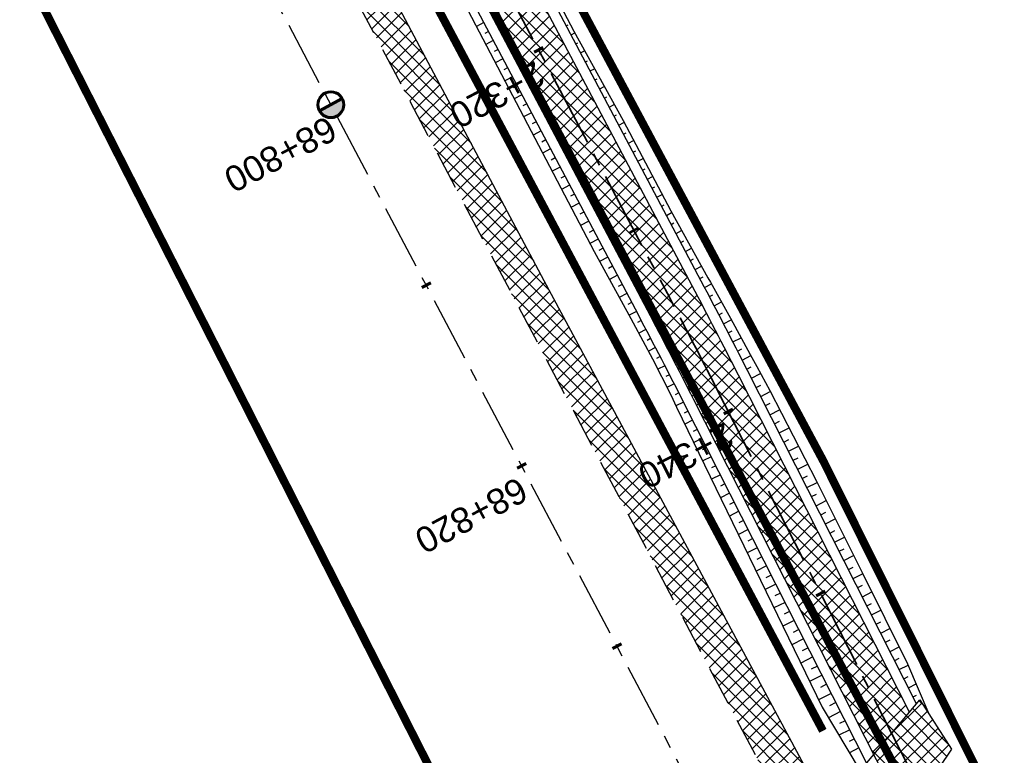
# Model space of a CAD drawing. Header units: metres. Extents: x 7529682 to 7533751, y 5721195 to 5727842.
# Tile 81 of 179: x 7530773 to 7530821, y 5725714 to 5725750. Entities that reach past the tile are written whole.
import ezdxf

# ---------------------------------------------------------------- set-up
doc = ezdxf.new("R2010")
doc.units = ezdxf.units.M
for name, pattern in [('817-dzialki-09-05-04$0$HIDDEN', [0.375, 0.25, -0.125]), ('ACAD_ISO05W100', [33, 24, -3, 0, -3, 0, -3]), ('CENTER', [50.8, 31.75, -6.35, 6.35, -6.35]), ('CENTER2', [28.575, 19.05, -3.175, 3.175, -3.175]), ('HIDDEN', [9.525, 6.35, -3.175])]:
    doc.linetypes.add(name, pattern=pattern)
for name, color, linetype in [('C-DROGI-SYTUACJA', 7, 'Continuous'), ('C-DROGI-SYTUACJA-ETYKIETY', 7, 'Continuous'), ('D-hatch-pobocza', 131, 'Continuous'), ('D-hatch-zjazdy-BA', 244, 'Continuous'), ('D-pobocza', 60, 'Continuous'), ('D-rowy', 160, 'Continuous'), ('D-skarpa', 2, 'Continuous'), ('D-skarpa-kreskowanie', 2, 'Continuous')]:
    doc.layers.add(name, color=color, linetype=linetype)
for name, color, linetype, lineweight, true_color in [('D-ewidencja-numery', 7, 'Continuous', 50, 0x40ff00), ('D-hatch-ciag-pieszo-rowerowy', 7, 'Continuous', 13, 0xff9f80), ('D-LR-etap-III', 7, '817-dzialki-09-05-04$0$HIDDEN', 50, 0x00008f)]:
    doc.layers.add(name, color=color, linetype=linetype, lineweight=lineweight, true_color=true_color)
for name, color, linetype, lineweight in [('D-krawędzie', 3, 'Continuous', 30), ('D-obrzeża', 2, 'Continuous', 30), ('D-oś', 10, 'CENTER', 30), ('D-pas-drogowy', 7, 'ACAD_ISO05W100', 50), ('D-zjazdy', 202, 'Continuous', 30)]:
    doc.layers.add(name, color=color, linetype=linetype, lineweight=lineweight)
doc.layers.add('poprzeczki', color=7, linetype='Continuous', true_color=0x0000c7)
doc.styles.get("Standard").update_dxf_attribs({"font": 'arial.ttf'})
pattern_1 = [(45, (0, 0), (-0.33675960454, 0.33675960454), []), (135, (0, 0), (-0.33675960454, -0.33675960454), [])]

# ---------------------------------------------------------------- blocks, each defined once
blk = doc.blocks.new('kilometraz')
at = {"linetype": 'ByBlock', "lineweight": -2}
blk.add_hatch(color=0, dxfattribs=at).paths.add_polyline_path([(0, -0.28125, 0.41421356), (0.28125, 0, 0.41421356), (0, 0.28125)])
at = {"color": 0, "linetype": 'ByBlock', "lineweight": -2}
blk.add_line((0, 0.28125), (0, -0.28125), dxfattribs=at)
blk.add_circle((0, 0), 0.28125, dxfattribs=at)
blk = doc.blocks.new('AeccTickLine')
at = {"color": 0, "linetype": 'ByBlock', "lineweight": -2}
blk.add_line((0, 1), (0, -1), dxfattribs=at)

msp = doc.modelspace()

# ---------------------------------------------------------------- hatches: boundary and pattern name
at = {"layer": 'D-hatch-ciag-pieszo-rowerowy'}
h = msp.add_hatch(dxfattribs=at)
h.set_pattern_fill('ANSI37', color=256, scale=0.15, style=0)
h.set_pattern_definition(pattern_1)
edge = h.paths.add_edge_path()
edge.add_line((7530776.607, 5725790.321), (7530759.629, 5725822.461))
edge.add_line((7530759.629, 5725822.461), (7530758.52, 5725821.884))
edge.add_line((7530758.52, 5725821.884), (7530775.501, 5725789.739))
edge.add_line((7530775.501, 5725789.739), (7530792.729, 5725756.833))
edge.add_line((7530792.729, 5725756.833), (7530803.873, 5725735.729))
edge.add_arc((7530538.588, 5725595.643), 300, 26.89726, 27.8367, ccw=False)
edge.add_line((7530806.134, 5725731.361), (7530814.971, 5725713.941))
edge.add_line((7530814.971, 5725713.941), (7530815.845, 5725714.98))
edge.add_line((7530815.845, 5725714.98), (7530807.239, 5725731.945))
edge.add_arc((7530539.694, 5725596.227), 300, 26.89728, 27.8367)
edge.add_line((7530804.978, 5725736.313), (7530793.835, 5725757.415))
edge.add_line((7530793.835, 5725757.415), (7530776.607, 5725790.321))
edge = h.paths.add_edge_path()
edge.add_line((7530816.037, 5725715.208), (7530816.72, 5725716.019))
edge.add_line((7530816.72, 5725716.019), (7530808.345, 5725732.528))
edge.add_arc((7530540.799, 5725596.81), 300, 26.89731, 27.8367)
edge.add_line((7530806.084, 5725736.896), (7530794.941, 5725757.997))
edge.add_line((7530794.941, 5725757.997), (7530777.714, 5725790.903))
edge.add_line((7530777.714, 5725790.903), (7530760.738, 5725823.038))
edge.add_line((7530760.738, 5725823.038), (7530759.629, 5725822.461))
edge.add_line((7530759.629, 5725822.461), (7530776.607, 5725790.321))
edge.add_line((7530776.607, 5725790.321), (7530793.835, 5725757.415))
edge.add_line((7530793.835, 5725757.415), (7530804.978, 5725736.313))
edge.add_arc((7530539.694, 5725596.227), 300, 26.89728, 27.8367, ccw=False)
edge.add_line((7530807.239, 5725731.945), (7530815.845, 5725714.98))
edge.add_line((7530815.845, 5725714.98), (7530816.037, 5725715.208))
at = {"layer": 'D-hatch-pobocza'}
h = msp.add_hatch(dxfattribs=at)
h.set_pattern_fill('ANSI37', color=256, scale=0.15, style=0)
h.set_pattern_definition(pattern_1)
h.paths.add_polyline_path([(7530720.98, 5725884.44), (7530708.37, 5725908.34), (7530695.8, 5725932.28), (7530687.36, 5725949.02), (7530675.51, 5725970.87), (7530663.29, 5725994.02), (7530649.63, 5726020.19), (7530635.9, 5726046.17), (7530600.685, 5726114.059), (7530599.743, 5726113.515), (7530641.555, 5726032.008), (7530660.961, 5725995.07), (7530689.128, 5725941.54), (7530707.336, 5725907.032), (7530725.256, 5725873.093), (7530743.97, 5725837.654), (7530770.527, 5725787.119), (7530787.864, 5725754.267), (7530809.813, 5725712.702), (7530812.028, 5725712.541), (7530798.84, 5725737.15), (7530787.35, 5725758.8), (7530776.05, 5725780.2), (7530760.43, 5725809.79), (7530749.22, 5725830.63), (7530733.52, 5725861.06)])
at = {"layer": 'D-hatch-zjazdy-BA'}
h = msp.add_hatch(dxfattribs=at)
h.set_pattern_fill('ANSI37', color=256, scale=0.15, style=0)
h.set_pattern_definition(pattern_1)
h.paths.add_polyline_path([(7530817.229, 5725716.623), (7530814.971, 5725713.941), (7530816.527, 5725710.873), (7530818.77, 5725714.21)])

# ---------------------------------------------------------------- linework, layer by layer
at = {"layer": 'C-DROGI-SYTUACJA', "color": 10, "linetype": 'CENTER2', "lineweight": 35, "ltscale": 0.2}
msp.add_lwpolyline([(7530731.225, 5725876.244), (7530749.941, 5725840.801), (7530776.607, 5725790.321), (7530793.835, 5725757.415), (7530804.978, 5725736.313, -0.004099), (7530807.239, 5725731.945), (7530820.113, 5725706.566), (7530830.27, 5725687.299), (7530846.387, 5725656.605), (7530866.204, 5725619.068), (7530877.76, 5725597.076, 0.133536), (7530884.909, 5725589.392), (7530887.484, 5725587.792, -0.133608), (7530894.636, 5725580.102), (7530904.4, 5725561.506, -0.112773)], format="xyb", dxfattribs=at)
at = {"layer": 'D-ewidencja-numery', "color": 12, "ltscale": 15, "true_color": 0xc70000}
msp.add_lwpolyline([(7530735.223, 5725875.667), (7530752.504, 5725842.155), (7530778.311, 5725793.501), (7530797.5, 5725756.382), (7530812.519, 5725728.289), (7530820.039, 5725713.16), (7530822.422, 5725710.194), (7530833.155, 5725688.801), (7530849.629, 5725656.159), (7530867.983, 5725621.964), (7530872.63, 5725612.888), (7530880.354, 5725597.595), (7530883.839, 5725593.389), (7530891.782, 5725587.763), (7530895.039, 5725584.281), (7530897.034, 5725580.941), (7530900.952, 5725579.946), (7530904.81, 5725571.977)], dxfattribs=at)
at = {"layer": 'D-krawędzie', "linetype": 'HIDDEN', "ltscale": 0.3, "flags": 128}
msp.add_lwpolyline([(7530572.01, 5726166.06), (7530620.381, 5726072.761), (7530641.555, 5726032.008), (7530660.961, 5725995.07), (7530689.128, 5725941.54), (7530707.336, 5725907.032), (7530725.256, 5725873.093), (7530743.97, 5725837.654), (7530770.527, 5725787.119), (7530787.864, 5725754.267), (7530809.898, 5725712.542), (7530824.739, 5725684.389), (7530840.856, 5725653.693), (7530860.675, 5725616.154), (7530865.283, 5725607.394), (7530878.05, 5725583.08), (7530918.172, 5725507.178), (7530950.163, 5725446.305), (7530993.419, 5725364.265), (7531022.766, 5725308.719), (7531053.81, 5725249.872), (7531081.166, 5725197.875), (7531103.902, 5725154.541), (7531128.123, 5725108.448), (7531149.3, 5725068.25), (7531167.38, 5725033.767), (7531197.165, 5724976.988), (7531228.151, 5724918.034), (7531253.153, 5724870.491), (7531286.796, 5724806.654), (7531306.74, 5724768.665), (7531335.094, 5724714.652), (7531357.319, 5724672.439), (7531373.645, 5724641.454), (7531392.162, 5724605.999), (7531418.48, 5724555.853), (7531439.727, 5724515.582), (7531468.399, 5724461.077), (7531491.782, 5724416.528), (7531531.99, 5724339.833), (7531557.227, 5724291.659), (7531569.852, 5724267.577), (7531591.376, 5724226.548), (7531610.004, 5724191.103), (7531616.883, 5724177.999), (7531629.985, 5724153.025), (7531641.007, 5724132.022), (7531664.906, 5724087.617), (7531677.644, 5724064.786), (7531683.112, 5724054.988), (7531686.753, 5724048.18), (7531695.448, 5724031.697), (7531703.749, 5724015.917), (7531709.214, 5724005.514), (7531719.389, 5723986.147), (7531726.295, 5723973), (7531732.741, 5723960.736), (7531735.13, 5723956.19)], dxfattribs=at)
at = {"layer": 'D-LR-etap-III', "ltscale": 10, "flags": 128}
msp.add_lwpolyline([(7531750.474, 5723895.103, 0.4, 0.4, 0), (7531750.505, 5723895.13, 0.4, 0.4, 0), (7531682.71, 5724022.92, 0.4, 0.4, 0), (7531619.177, 5724147.204, 0.4, 0.4, 0), (7531592.309, 5724198.489, 0.4, 0.4, 0), (7531553.264, 5724272.919, 0.4, 0.4, 0), (7531504.02, 5724366.79, 0.4, 0.4, 0), (7531482.09, 5724407.62, 0.4, 0.4, 0), (7531412.35, 5724541.183, 0.4, 0.4, 0), (7531388.464, 5724586.93, 0.4, 0.4, 0), (7531345.12, 5724669.94, 0.4, 0.4, 0), (7531127.66, 5725081.67, 0.4, 0.4, 0), (7531059.253, 5725211.041, 0.4, 0.4, 0), (7531008.007, 5725307.954, 0.4, 0.4, 0), (7530964.182, 5725390.836, 0.4, 0.4, 0), (7530914.557, 5725484.684, 0.4, 0.4, 0), (7530865.243, 5725577.494, 0.4, 0.4, 0), (7530840.085, 5725624.059, 0.4, 0.4, 0), (7530802.56, 5725694.925, 0.4, 0.4, 0), (7530755.54, 5725787.51, 0.4, 0.4, 0), (7530708.718, 5725876.303, 0.4, 0.4, 0), (7530695.12, 5725902.09, 0.4, 0.4, 0), (7530642.914, 5726001.078, 0.4, 0.4, 0), (7530634.935, 5726016.147, 0.4, 0.4, 0), (7530610.82, 5726061.93, 0.4, 0.4, 0), (7530610.82, 5726061.93, 0.4, 0.4, 0), (7530607.21, 5726063.51, 0.4, 0.4, 0), (7530597.42, 5726080.68, 0.4, 0.4, 0), (7530591.16, 5726088.44, 0.4, 0.4, 0), (7530581.28, 5726107.21, 0.4, 0.4, 0), (7530571.29, 5726130.56, 0.4, 0.4, 0), (7530549.555, 5726171.527, 0.4, 0.4, 0), (7530531.014, 5726206.474, 0.4, 0.4, 0), (7530516.461, 5726236.017, 0.4, 0.4, 0), (7530500.799, 5726266.141, 0.4, 0.4, 0), (7530491.35, 5726283.94, 0.4, 0.4, 0), (7530482.4, 5726303.41, 0.4, 0.4, 0), (7530482.4, 5726303.41, 0.4, 0.4, 0), (7530450.41, 5726357.28, 0.4, 0.4, 0), (7530397.759, 5726458.5, 0.4, 0.4, 0), (7530334.708, 5726583.665, 0.4, 0.4, 0), (7530303.939, 5726645.168, 0.4, 0.4, 0), (7530300.51, 5726651.778, 0.4, 0.4, 0), (7530289.214, 5726671.967, 0.4, 0.4, 0), (7530281.54, 5726685.57, 0.4, 0.4, 0), (7530261.371, 5726724.163, 0.4, 0.4, 0), (7530254.03, 5726738.21, 0.4, 0.4, 0), (7530197.22, 5726845.06, 0.4, 0.4, 0), (7530194.71, 5726849.15, 0.4, 0.4, 0), (7530195.92, 5726850.75, 0.4, 0.4, 0), (7530170.547, 5726892.961, 0.4, 0.4, 0), (7530143.175, 5726945.066, 0.4, 0.4, 0), (7530105.06, 5727018.32, 0.4, 0.4, 0), (7530100.06, 5727027.16, 0.4, 0.4, 0), (7530062.319, 5727099.625, 0.4, 0.4, 0), (7530015.379, 5727189.42, 0.4, 0.4, 0), (7529983.208, 5727250.207, 0.4, 0.4, 0), (7529953.284, 5727306.747, 0.4, 0.4, 0), (7529900.671, 5727406.159, 0.4, 0.4, 0), (7529890.63, 5727425.131, 0.4, 0.4, 0), (7529875.155, 5727454.426, 0.4, 0.4, 0), (7529857.56, 5727487.787, 0.4, 0.4, 0), (7529835.194, 5727530.193, 0.4, 0.4, 0), (7529811.741, 5727574.662, 0.4, 0.4, 0), (7529792.102, 5727611.923, 0.4, 0.4, 0), (7529768.066, 5727657.47, 0.4, 0.4, 0), (7529755.211, 5727682.131, 0.4, 0.4, 0), (7529753.31, 5727681.13, 0.4, 0.4, 0), (7529739.21, 5727707.77, 0.4, 0.4, 0), (7529735.395, 5727711.252, 0.4, 0.4, 0), (7529725.42, 5727730.2, 0.4, 0.4, 0), (7529723.55, 5727729.88, 0.4, 0.4, 0), (7529695.567, 5727782.932, 0.4, 0.4, 0), (7529717.68, 5727794.024, 0.4, 0.4, 0), (7529736.275, 5727758.647, 0.4, 0.4, 0), (7529736.275, 5727758.647, 0.4, 0.4, 0), (7529744.511, 5727750.406, 0.4, 0.4, 0), (7529744.511, 5727750.406, 0.4, 0.4, 0), (7529750.283, 5727738.55, 0.4, 0.4, 0), (7529777.109, 5727687.569, 0.4, 0.4, 0), (7529796.515, 5727651.33, 0.4, 0.4, 0), (7529814.938, 5727616.793, 0.4, 0.4, 0), (7529839.007, 5727572.304, 0.4, 0.4, 0), (7529860.618, 5727532.509, 0.4, 0.4, 0), (7529882.349, 5727491.504, 0.4, 0.4, 0), (7529904.865, 5727449.096, 0.4, 0.4, 0), (7529920.747, 5727418.885, 0.4, 0.4, 0), (7529946.677, 5727368.547, 0.4, 0.4, 0), (7529972.025, 5727320.573, 0.4, 0.4, 0), (7529987.74, 5727290.153, 0.4, 0.4, 0), (7529996.497, 5727273.662, 0.4, 0.4, 0), (7530017.541, 5727234.203, 0.4, 0.4, 0), (7530033.054, 5727204.864, 0.4, 0.4, 0), (7530051.623, 5727170.223, 0.4, 0.4, 0), (7530069.277, 5727137.016, 0.4, 0.4, 0), (7530089.385, 5727097.534, 0.4, 0.4, 0), (7530109.713, 5727060.747, 0.4, 0.4, 0), (7530136.77, 5727011.64, 0.4, 0.4, 0), (7530162.447, 5726962.744, 0.4, 0.4, 0), (7530187.674, 5726916.992, 0.4, 0.4, 0), (7530207.821, 5726879.335, 0.4, 0.4, 0), (7530230.626, 5726834.519, 0.4, 0.4, 0), (7530262.288, 5726776.618, 0.4, 0.4, 0), (7530277.51, 5726760.213, 0.4, 0.4, 0), (7530286.037, 5726744.107, 0.4, 0.4, 0), (7530288.097, 5726735.884, 0.4, 0.4, 0), (7530290.394, 5726725.047, 0.4, 0.4, 0), (7530296.177, 5726713.583, 0.4, 0.4, 0), (7530302.726, 5726701.182, 0.4, 0.4, 0), (7530325.685, 5726657.466, 0.4, 0.4, 0), (7530343.244, 5726623.649, 0.4, 0.4, 0), (7530360.23, 5726591.747, 0.4, 0.4, 0), (7530383.209, 5726548.059, 0.4, 0.4, 0), (7530406.018, 5726503.606, 0.4, 0.4, 0), (7530427.465, 5726462.62, 0.4, 0.4, 0), (7530447.928, 5726424.388, 0.4, 0.4, 0), (7530471.127, 5726379.921, 0.4, 0.4, 0), (7530490.501, 5726343.033, 0.4, 0.4, 0), (7530509.499, 5726306.733, 0.4, 0.4, 0), (7530529.89, 5726267.244, 0.4, 0.4, 0), (7530543.852, 5726238.99, 0.4, 0.4, 0), (7530554.809, 5726218.944, 0.4, 0.4, 0), (7530559.027, 5726212.223, 0.4, 0.4, 0), (7530563.061, 5726206.41, 0.4, 0.4, 0), (7530566.934, 5726200.464, 0.4, 0.4, 0), (7530569.771, 5726194.902, 0.4, 0.4, 0), (7530571.473, 5726191.282, 0.4, 0.4, 0), (7530572.839, 5726188.025, 0.4, 0.4, 0), (7530575.295, 5726182.035, 0.4, 0.4, 0), (7530579.737, 5726173.306, 0.4, 0.4, 0), (7530583.3, 5726167.41, 0.4, 0.4, 0), (7530593.4, 5726163.33, 0.4, 0.4, 0), (7530598.618, 5726155.264, 0.4, 0.4, 0), (7530608.258, 5726140.497, 0.4, 0.4, 0), (7530603.27, 5726136.83, 0.4, 0.4, 0), (7530606.53, 5726131.84, 0.4, 0.4, 0), (7530604.239, 5726124.217, 0.4, 0.4, 0), (7530605.847, 5726121.63, 0.4, 0.4, 0), (7530608.972, 5726116.164, 0.4, 0.4, 0), (7530618.114, 5726097.791, 0.4, 0.4, 0), (7530651.213, 5726034.96, 0.4, 0.4, 0), (7530670.244, 5725998.611, 0.4, 0.4, 0), (7530698.075, 5725945.953, 0.4, 0.4, 0), (7530716.506, 5725911.305, 0.4, 0.4, 0), (7530735.223, 5725875.667, 0.4, 0.4, 0), (7530752.504, 5725842.155, 0.4, 0.4, 0), (7530778.311, 5725793.501, 0.4, 0.4, 0), (7530797.5, 5725756.382, 0.4, 0.4, 0), (7530812.519, 5725728.289, 0.4, 0.4, 0), (7530820.039, 5725713.16, 0.4, 0.4, 0), (7530822.422, 5725710.194, 0.4, 0.4, 0), (7530833.155, 5725688.801, 0.4, 0.4, 0), (7530849.629, 5725656.159, 0.4, 0.4, 0), (7530867.983, 5725621.964, 0.4, 0.4, 0), (7530872.63, 5725612.888, 0.4, 0.4, 0), (7530880.354, 5725597.595, 0.4, 0.4, 0), (7530883.839, 5725593.389, 0.4, 0.4, 0), (7530891.782, 5725587.763, 0.4, 0.4, 0), (7530895.039, 5725584.281, 0.4, 0.4, 0), (7530897.034, 5725580.941, 0.4, 0.4, 0), (7530900.952, 5725579.946, 0.4, 0.4, 0), (7530904.81, 5725571.977, 0.4, 0.4, 0), (7530903.682, 5725568.566, 0.4, 0.4, 0), (7530908.901, 5725558.845, 0.4, 0.4, 0), (7530910.252, 5725545.672, 0.4, 0.4, 0), (7530912.873, 5725538.646, 0.4, 0.4, 0), (7530945.278, 5725478.464, 0.4, 0.4, 0), (7530959.692, 5725450.246, 0.4, 0.4, 0), (7531002.827, 5725368.192, 0.4, 0.4, 0), (7531044.704, 5725290.314, 0.4, 0.4, 0), (7531064.099, 5725253.213, 0.4, 0.4, 0), (7531083.01, 5725216.678, 0.4, 0.4, 0), (7531113.013, 5725158.466, 0.4, 0.4, 0), (7531137.364, 5725113.071, 0.4, 0.4, 0), (7531150.831, 5725086.712, 0.4, 0.4, 0), (7531159.746, 5725076.641, 0.4, 0.4, 0), (7531166.31, 5725074.58, 0.4, 0.4, 0), (7531172.29, 5725062.58, 0.4, 0.4, 0), (7531170.59, 5725055.606, 0.4, 0.4, 0), (7531173.733, 5725044.081, 0.4, 0.4, 0), (7531215.342, 5724964.86, 0.4, 0.4, 0), (7531238.054, 5724921.685, 0.4, 0.4, 0), (7531262.39, 5724875.283, 0.4, 0.4, 0), (7531295.587, 5724811.266, 0.4, 0.4, 0), (7531348.488, 5724712.363, 0.4, 0.4, 0), (7531363.741, 5724682.684, 0.4, 0.4, 0), (7531366.987, 5724675.865, 0.4, 0.4, 0), (7531382.541, 5724646.111, 0.4, 0.4, 0), (7531401.299, 5724610.875, 0.4, 0.4, 0), (7531428.965, 5724558.862, 0.4, 0.4, 0), (7531449.111, 5724520.398, 0.4, 0.4, 0), (7531477.293, 5724465.831, 0.4, 0.4, 0), (7531500.996, 5724421.113, 0.4, 0.4, 0), (7531512.122, 5724400.549, 0.4, 0.4, 0), (7531513.782, 5724396.757, 0.4, 0.4, 0), (7531526.32, 5724379.39, 0.4, 0.4, 0), (7531566.784, 5724302.736, 0.4, 0.4, 0), (7531612.277, 5724225.61, 0.4, 0.4, 0), (7531620.493, 5724210.548, 0.4, 0.4, 0), (7531631.578, 5724196.258, 0.4, 0.4, 0), (7531653.484, 5724152.434, 0.4, 0.4, 0), (7531661.151, 5724128.494, 0.4, 0.4, 0), (7531673.881, 5724101.186, 0.4, 0.4, 0), (7531684.691, 5724081.184, 0.4, 0.4, 0), (7531699.212, 5724051.17, 0.4, 0.4, 0), (7531704.034, 5724040.584, 0.4, 0.4, 0), (7531704.034, 5724040.584, 0.4, 0.4, 0), (7531703.913, 5724037.17, 0.4, 0.4, 0), (7531736.42, 5723969.232, 0.4, 0.4, 0), (7531738.285, 5723967.699, 0.4, 0.4, 0), (7531742.181, 5723962.346, 0.4, 0.4, 0), (7531744.286, 5723958.616, 0.4, 0.4, 0), (7531755.393, 5723944.193, 0.4, 0.4, 0), (7531758.69, 5723936.76, 0.4, 0.4, 0), (7531780.08, 5723929.25, 0.4, 0.4, 0), (7531792.612, 5723906.338, 0.4, 0.4, 0), (7531792.612, 5723906.338, 0.4, 0.4, 0), (7531756.962, 5723883.055, 0.4, 0.4, 0), (7531750.46, 5723895.13, 0.4, 0.4, 0), (7531750.46, 5723895.13, 0, 0, 0)], format="xyseb", dxfattribs=at)
at = {"layer": 'D-obrzeża'}
for points in [[(7530816.72, 5725716.019), (7530808.345, 5725732.528, 0.004099), (7530806.084, 5725736.896), (7530794.941, 5725757.997), (7530777.714, 5725790.903), (7530751.046, 5725841.385), (7530732.331, 5725876.827), (7530714.412, 5725910.765), (7530696.206, 5725945.269), (7530668.046, 5725998.784), (7530664.91, 5726005.014, 0.00515), (7530662.075, 5726010.504), (7530653.608, 5726026.493, -0.00515), (7530650.772, 5726031.983), (7530642.155, 5726049.099), (7530627.426, 5726076.939), (7530607.073, 5726115.582, 0.017191), (7530603.662, 5726121.551), (7530600.461, 5726126.731, -0.223174), (7530600.17, 5726129.266), (7530602.624, 5726136.556), (7530601.532, 5726138.658)], [(7530597.423, 5726127.912, 0.123992), (7530598.087, 5726125.817), (7530601.49, 5726120.31, -0.017191), (7530604.901, 5726114.341), (7530625.206, 5726075.789), (7530639.927, 5726047.965), (7530648.54, 5726030.859, 0.00515), (7530651.375, 5726025.369), (7530659.842, 5726009.38, -0.00515), (7530662.677, 5726003.89), (7530665.83, 5725997.628), (7530693.994, 5725944.104), (7530712.201, 5725909.598), (7530730.12, 5725875.66), (7530748.836, 5725840.217), (7530775.501, 5725789.739), (7530792.729, 5725756.833), (7530803.873, 5725735.729, -0.004099), (7530806.134, 5725731.361), (7530819.007, 5725705.983)]]:
    msp.add_lwpolyline(points, format="xyb", dxfattribs=at)
at = {"layer": 'D-oś', "ltscale": 0.1}
msp.add_lwpolyline([(7530915.075, 5725505.546), (7530874.954, 5725581.449), (7530862.185, 5725605.765), (7530857.579, 5725614.523), (7530837.759, 5725652.063), (7530821.642, 5725682.76), (7530806.803, 5725710.907), (7530784.769, 5725752.633), (7530767.43, 5725785.489), (7530740.873, 5725836.023), (7530722.161, 5725871.458), (7530704.24, 5725905.399), (7530686.032, 5725939.909), (7530657.862, 5725993.442), (7530638.453, 5726030.387), (7530594.845, 5726110.895), (7530594.845, 5726110.895), (7530594.845, 5726110.895), (7530540.21, 5726214.45)], dxfattribs=at)
at = {"layer": 'D-pas-drogowy', "ltscale": 0.2, "flags": 128}
msp.add_lwpolyline([(7531633.019, 5724182.834, 0.4, 0.4, 0), (7531617.559, 5724211.608, 0.4, 0.4, 0), (7531566.784, 5724302.736, 0.4, 0.4, 0), (7531538.419, 5724356.47, 0.4, 0.4, 0), (7531526.32, 5724379.39, 0.4, 0.4, 0), (7531516.102, 5724393.607, 0.4, 0.4, 0.001485), (7531513.78, 5724396.838, 0.4, 0.4, 0), (7531501.87, 5724413.41, 0.4, 0.4, 0), (7531474.926, 5724464.508, 0.4, 0.4, 0), (7531446.2, 5724518.992, 0.4, 0.4, 0), (7531424.962, 5724559.262, 0.4, 0.4, 0), (7531398.444, 5724609.566, 0.4, 0.4, 0), (7531379.647, 5724645.216, 0.4, 0.4, 0), (7531365.23, 5724672.56, 0.4, 0.4, 0), (7531341.306, 5724717.915, 0.4, 0.4, 0), (7531312.9, 5724771.789, 0.4, 0.4, 0), (7531292.591, 5724810.307, 0.4, 0.4, 0), (7531259.392, 5724873.271, 0.4, 0.4, 0), (7531233.74, 5724921.923, 0.4, 0.4, 0), (7531203.073, 5724980.092, 0.4, 0.4, 0), (7531173.471, 5725036.225, 0.4, 0.4, 0), (7531168.27, 5725046.09, 0.4, 0.4, 0), (7531172.29, 5725062.58, 0.4, 0.4, 0), (7531166.31, 5725074.58, 0.4, 0.4, 0), (7531150.32, 5725079.6, 0.4, 0.4, 0), (7531141.5, 5725096.43, 0.4, 0.4, 0), (7531109.312, 5725157.814, 0.4, 0.4, 0), (7531086.641, 5725201.048, 0.4, 0.4, 0), (7531059.198, 5725253.384, 0.4, 0.4, 0), (7531028.207, 5725312.489, 0.4, 0.4, 0), (7530999.105, 5725367.99, 0.4, 0.4, 0), (7530956.248, 5725449.725, 0.4, 0.4, 0), (7530924.398, 5725510.464, 0.4, 0.4, 0), (7530897.51, 5725561.74, 0.4, 0.4, 0), (7530894.46, 5725566.14, 0.4, 0.4, 0), (7530892.16, 5725570.49, 0.4, 0.4, 0), (7530869.363, 5725613.307, 0.4, 0.4, 0), (7530861.694, 5725627.705, 0.4, 0.4, 0), (7530852.74, 5725644.52, 0.4, 0.4, 0), (7530831.51, 5725684.2, 0.4, 0.4, 0), (7530811.13, 5725722.52, 0.4, 0.4, 0), (7530792.348, 5725757.941, 0.4, 0.4, 0), (7530768.03, 5725803.8, 0.4, 0.4, 0), (7530748.769, 5725840.179, 0.4, 0.4, 0), (7530727.7, 5725879.97, 0.4, 0.4, 0), (7530712.098, 5725909.545, 0.4, 0.4, 0), (7530693.644, 5725944.645, 0.4, 0.4, 0), (7530665.702, 5725997.539, 0.4, 0.4, 0), (7530641.76, 5726042.88, 0.4, 0.4, 0), (7530616.5, 5726091.48, 0.4, 0.4, 0), (7530604.628, 5726114.32, 0.4, 0.4, -0.007763), (7530602.5, 5726118.43, 0.4, 0.4, 0), (7530603.992, 5726123.395, 0.4, 0.4, 0), (7530606.53, 5726131.84, 0.4, 0.4, 0), (7530603.27, 5726136.83, 0.4, 0.4, 0), (7530593.776, 5726151.369, 0.4, 0.4, 0), (7530590.203, 5726156.84, 0.4, 0.4, 0), (7530583.3, 5726167.41, 0.4, 0.4, 0), (7530580.578, 5726170.428, 0.4, 0.4, 0), (7530575.85, 5726175.67, 0.4, 0.4, 0), (7530569.01, 5726186.66, 0.4, 0.4, 0), (7530562.555, 5726199.189, 0.4, 0.4, 0), (7530555.67, 5726211.39, 0.4, 0.4, 0), (7530548.29, 5726224.23, 0.4, 0.4, 0), (7530540.58, 5726237.71, 0.4, 0.4, 0), (7530532.68, 5726252.65, 0.4, 0.4, 0), (7530524.06, 5726269.35, 0.4, 0.4, 0), (7530502.82, 5726309.91, 0.4, 0.4, 0), (7530488.83, 5726336.63, 0.4, 0.4, 0), (7530466.03, 5726380.16, 0.4, 0.4, 0), (7530438.47, 5726432.77, 0.4, 0.4, 0), (7530424.53, 5726459.09, 0.4, 0.4, 0), (7530401.63, 5726502.97, 0.4, 0.4, 0), (7530383.38, 5726538.06, 0.4, 0.4, 0), (7530353.97, 5726593.52, 0.4, 0.4, 0), (7530338.47, 5726622.74, 0.4, 0.4, 0), (7530322.01, 5726653.88, 0.4, 0.4, 0), (7530297.54, 5726700.33, 0.4, 0.4, 0), (7530287.38, 5726719.6, 0.4, 0.4, 0), (7530285.95, 5726722.316, 0.4, 0.4, 0), (7530280.26, 5726733.12, 0.4, 0.4, 0), (7530266.73, 5726758.74, 0.4, 0.4, 0), (7530260.42, 5726770.47, 0.4, 0.4, 0), (7530253.25, 5726783.82, 0.4, 0.4, 0), (7530244.95, 5726799.33, 0.4, 0.4, 0), (7530239.39, 5726808.49, 0.4, 0.4, 0), (7530238.29, 5726807.9, 0.4, 0.4, 0), (7530218.11, 5726850.67, 0.4, 0.4, 0), (7530175.907, 5726928.168, 0.4, 0.4, 0), (7530096.68, 5727076.15, 0.4, 0.4, 0), (7530094.68, 5727079.89, 0.4, 0.4, 0), (7530064.597, 5727135.523, 0.4, 0.4, 0), (7530046.731, 5727168.892, 0.4, 0.4, 0), (7530025.803, 5727208.461, 0.4, 0.4, 0), (7530012.847, 5727232.979, 0.4, 0.4, 0), (7529994.15, 5727268.45, 0.4, 0.4, 0), (7529981.671, 5727291.93, 0.4, 0.4, 0), (7529949.89, 5727351.73, 0.4, 0.4, 0), (7529924.75, 5727399.03, 0.4, 0.4, 0), (7529915.516, 5727417.1, 0.4, 0.4, 0), (7529885.83, 5727475.19, 0.4, 0.4, 0), (7529862.56, 5727519.97, 0.4, 0.4, 0), (7529852.985, 5727538.191, 0.4, 0.4, 0), (7529836.513, 5727569.511, 0.4, 0.4, 0), (7529815.369, 5727609.141, 0.4, 0.4, 0), (7529792.795, 5727651.247, 0.4, 0.4, 0), (7529774.199, 5727685.858, 0.4, 0.4, 0), (7529746.966, 5727736.059, 0.4, 0.4, 0), (7529733.92, 5727757.62, 0.4, 0.4, 0), (7529708.607, 5727806.389, 0.4, 0.4, 0), (7529688.492, 5727796.345, 0.4, 0.4, 0), (7529723.55, 5727729.88, 0.4, 0.4, 0), (7529725.42, 5727730.2, 0.4, 0.4, 0), (7529735.38, 5727711.28, 0.4, 0.4, 0), (7529739.21, 5727707.77, 0.4, 0.4, 0), (7529753.31, 5727681.13, 0.4, 0.4, 0), (7529755.178, 5727682.114, 0.4, 0.4, 0), (7529792.102, 5727611.923, 0.4, 0.4, 0), (7529811.741, 5727574.662, 0.4, 0.4, 0), (7529835.194, 5727530.193, 0.4, 0.4, 0), (7529857.56, 5727487.787, 0.4, 0.4, 0), (7529875.155, 5727454.426, 0.4, 0.4, 0), (7529890.63, 5727425.131, 0.4, 0.4, 0), (7529900.671, 5727406.159, 0.4, 0.4, 0), (7529953.284, 5727306.747, 0.4, 0.4, 0), (7529983.208, 5727250.207, 0.4, 0.4, 0), (7530015.379, 5727189.42, 0.4, 0.4, 0), (7530062.319, 5727099.625, 0.4, 0.4, 0), (7530100.06, 5727027.16, 0.4, 0.4, 0), (7530105.06, 5727018.32, 0.4, 0.4, 0), (7530143.175, 5726945.066, 0.4, 0.4, 0), (7530170.547, 5726892.961, 0.4, 0.4, 0), (7530195.92, 5726850.75, 0.4, 0.4, 0), (7530194.71, 5726849.15, 0.4, 0.4, 0), (7530197.22, 5726845.06, 0.4, 0.4, 0), (7530254.03, 5726738.21, 0.4, 0.4, 0), (7530261.371, 5726724.163, 0.4, 0.4, 0), (7530281.54, 5726685.57, 0.4, 0.4, 0), (7530289.214, 5726671.967, 0.4, 0.4, 0), (7530300.51, 5726651.778, 0.4, 0.4, 0), (7530303.939, 5726645.168, 0.4, 0.4, 0), (7530334.708, 5726583.665, 0.4, 0.4, 0), (7530397.759, 5726458.5, 0.4, 0.4, 0), (7530450.41, 5726357.28, 0.4, 0.4, 0), (7530482.4, 5726303.41, 0.4, 0.4, 0), (7530483.688, 5726301.003, 0.4, 0.4, 0), (7530491.35, 5726283.94, 0.4, 0.4, 0), (7530512.67, 5726243.78, 0.4, 0.4, 0), (7530529.43, 5726209.46, 0.4, 0.4, 0), (7530571.29, 5726130.56, 0.4, 0.4, 0), (7530581.28, 5726107.21, 0.4, 0.4, 0), (7530591.16, 5726088.44, 0.4, 0.4, 0), (7530597.42, 5726080.68, 0.4, 0.4, 0), (7530607.21, 5726063.51, 0.4, 0.4, 0), (7530610.82, 5726061.93, 0.4, 0.4, 0), (7530634.935, 5726016.147, 0.4, 0.4, 0), (7530642.914, 5726001.078, 0.4, 0.4, 0), (7530695.12, 5725902.09, 0.4, 0.4, 0), (7530708.718, 5725876.303, 0.4, 0.4, 0), (7530755.54, 5725787.51, 0.4, 0.4, 0), (7530802.56, 5725694.925, 0.4, 0.4, 0), (7530840.085, 5725624.059, 0.4, 0.4, 0), (7530865.243, 5725577.494, 0.4, 0.4, 0), (7530914.557, 5725484.684, 0.4, 0.4, 0), (7530964.182, 5725390.836, 0.4, 0.4, 0), (7531008.007, 5725307.954, 0.4, 0.4, 0), (7531059.253, 5725211.041, 0.4, 0.4, 0), (7531127.66, 5725081.67, 0.4, 0.4, 0), (7531345.12, 5724669.94, 0.4, 0.4, 0), (7531388.464, 5724586.93, 0.4, 0.4, 0), (7531412.35, 5724541.183, 0.4, 0.4, 0), (7531482.09, 5724407.62, 0.4, 0.4, 0), (7531504.02, 5724366.79, 0.4, 0.4, 0), (7531519.374, 5724337.52, 0.4, 0.4, 0), (7531563.749, 5724252.932, 0.4, 0.4, 0), (7531602.175, 5724179.681, 0.4, 0.4, 0), (7531619.177, 5724147.204, 0.4, 0.4, 0), (7531625.038, 5724135.635, 0.4, 0.4, 0), (7531656.796, 5724073.316, 0.4, 0.4, 0), (7531675.12, 5724037.36, 0.4, 0.4, 0), (7531682.71, 5724022.92, 0.4, 0.4, 0), (7531705.565, 5723979.811, 0.4, 0.4, 0), (7531736.606, 5723921.262, 0.4, 0.4, 0), (7531750.46, 5723895.13, 0.4, 0.4, 0), (7531740.77, 5723886.56, 0.4, 0.4, 0), (7531732.86, 5723885, 0.4, 0.4, 0), (7531722.18, 5723887.77, 0.4, 0.4, 0), (7531729.87, 5723862.17, 0.4, 0.4, 0), (7531742.92, 5723861.93, 0.4, 0.4, 0), (7531763.71, 5723859.52, 0.4, 0.4, 0), (7531768.42, 5723854.12, 0.4, 0.4, 0), (7531787.42, 5723817.97, 0.4, 0.4, 0), (7531795.57, 5723809.82, 0.4, 0.4, 0), (7531816.347, 5723819.85, 0.4, 0.4, 0), (7531816.347, 5723819.85, 0.4, 0.4, 0), (7531805.06, 5723843.23, 0.4, 0.4, 0), (7531803.61, 5723886.23, 0.4, 0.4, 0), (7531803.61, 5723886.23, 0.4, 0.4, 0), (7531780.08, 5723929.25, 0.4, 0.4, 0), (7531758.69, 5723936.76, 0.4, 0.4, 0), (7531749.359, 5723946.412, 0.4, 0.4, 0), (7531742.71, 5723953.29, 0.4, 0.4, 0), (7531735.177, 5723967.878, 0.4, 0.4, 0), (7531722.37, 5723992.68, 0.4, 0.4, 0), (7531705.042, 5724030.886, 0.4, 0.4, 0), (7531699.47, 5724043.17, 0.4, 0.4, 0), (7531692.69, 5724058.11, 0.4, 0.4, 0), (7531679.672, 5724084.017, 0.4, 0.4, 0), (7531674.55, 5724094.21, 0.4, 0.4, 0), (7531666.633, 5724114.003, 0.4, 0.4, 0), (7531649, 5724153.82, 0.4, 0.4, 0), (7531641.49, 5724149.34, 0.4, 0.4, 0), (7531626.04, 5724179.34, 0.4, 0.4, 0), (7531633.03, 5724182.84, 0, 0, 0)], format="xyseb", dxfattribs=at)
at = {"layer": 'D-pobocza'}
for points in [[(7530817.069, 5725716.434), (7530808.787, 5725732.762, 0.004099), (7530806.526, 5725737.13), (7530795.384, 5725758.23), (7530778.156, 5725791.136), (7530751.489, 5725841.618), (7530732.773, 5725877.061), (7530714.854, 5725910.998), (7530696.648, 5725945.502), (7530668.49, 5725999.015), (7530665.357, 5726005.239, 0.00515), (7530662.521, 5726010.729), (7530654.054, 5726026.718, -0.00515), (7530651.219, 5726032.208), (7530642.601, 5726049.326), (7530627.87, 5726077.169), (7530607.515, 5726115.815, 0.017191), (7530604.087, 5726121.814), (7530600.886, 5726126.994, -0.095206), (7530600.551, 5726127.876)], [(7530602.007, 5726118.49, -0.012618), (7530604.459, 5726114.108), (7530624.762, 5726075.559), (7530639.482, 5726047.738), (7530648.093, 5726030.634, 0.00515), (7530650.928, 5726025.144), (7530659.395, 5726009.155, -0.00515), (7530662.231, 5726003.665), (7530665.386, 5725997.397), (7530693.552, 5725943.871), (7530711.758, 5725909.365), (7530729.678, 5725875.427), (7530748.394, 5725839.984), (7530775.058, 5725789.507), (7530792.286, 5725756.601), (7530803.431, 5725735.496, -0.004099), (7530805.692, 5725731.127), (7530814.621, 5725713.526)]]:
    msp.add_lwpolyline(points, format="xyb", dxfattribs=at)
for points in [[(7530798.84, 5725737.15), (7530787.35, 5725758.8), (7530776.05, 5725780.2), (7530760.43, 5725809.79), (7530749.22, 5725830.63), (7530733.52, 5725861.06), (7530720.98, 5725884.44), (7530708.37, 5725908.34), (7530695.8, 5725932.28), (7530687.36, 5725949.02), (7530675.51, 5725970.87), (7530663.29, 5725994.02), (7530649.63, 5726020.19), (7530635.9, 5726046.17), (7530600.685, 5726114.059), (7530599.743, 5726113.515)], [(7530812.028, 5725712.541), (7530798.84, 5725737.15)]]:
    msp.add_lwpolyline(points, dxfattribs=at)
at = {"layer": 'D-rowy', "linetype": 'HIDDEN', "ltscale": 0.1, "const_width": 0.4, "flags": 128}
msp.add_lwpolyline([(7530812.482, 5725715.105), (7530791.995, 5725753.555), (7530762.299, 5725810.645)], dxfattribs=at)
at = {"layer": 'D-skarpa', "linetype": 'Continuous'}
for points in [[(7530779.54, 5725789.3), (7530781.845, 5725784.863), (7530784.814, 5725779.157), (7530786.411, 5725776.024), (7530786.434, 5725775.978), (7530787.781, 5725773.229), (7530788.621, 5725771.48), (7530790.941, 5725767.05), (7530795.64, 5725758.36), (7530795.695, 5725758.26), (7530797.975, 5725753.809), (7530800.284, 5725749.374), (7530802.698, 5725744.995), (7530805.027, 5725740.57), (7530806.854, 5725737.303), (7530806.981, 5725737.077), (7530807.957, 5725735.314), (7530808.923, 5725733.545), (7530809.239, 5725732.959), (7530809.874, 5725731.779), (7530812.167, 5725727.336), (7530814.396, 5725722.86), (7530816.627, 5725718.386), (7530817.666, 5725715.939)], [(7530775.651, 5725787.264), (7530778.123, 5725782.914), (7530780.394, 5725778.46), (7530780.522, 5725776.91), (7530781.609, 5725773.509), (7530781.633, 5725773.464), (7530783.066, 5725770.761), (7530783.986, 5725769.053), (7530786.791, 5725764.877), (7530789.617, 5725760.713), (7530791.948, 5725756.427), (7530792.007, 5725756.312), (7530801.274, 5725738.588), (7530803.075, 5725735.307), (7530803.198, 5725735.083), (7530804.136, 5725733.333), (7530805.027, 5725731.558), (7530805.315, 5725730.968), (7530812.442, 5725716.263), (7530814.308, 5725713.154)]]:
    msp.add_lwpolyline(points, dxfattribs=at)
at = {"layer": 'D-skarpa-kreskowanie', "linetype": 'Continuous'}
for p, q in [((7530795.878, 5725749.798, 107.766), (7530795.514, 5725749.606, 107.491)), ((7530799.919, 5725749.64, 107.875), (7530800.008, 5725749.687, 107.808)), ((7530796.112, 5725749.356, 107.761), (7530795.928, 5725749.259, 107.623)), ((7530800.153, 5725749.198, 107.87), (7530800.329, 5725749.292, 107.737)), ((7530796.345, 5725748.914, 107.756), (7530795.977, 5725748.719, 107.478)), ((7530796.579, 5725748.472, 107.75), (7530796.394, 5725748.374, 107.611)), ((7530800.386, 5725748.756, 107.865), (7530800.479, 5725748.805, 107.795)), ((7530796.812, 5725748.03, 107.745), (7530796.44, 5725747.833, 107.465)), ((7530800.62, 5725748.314, 107.859), (7530800.812, 5725748.416, 107.714)), ((7530797.046, 5725747.587, 107.74), (7530796.859, 5725747.489, 107.599)), ((7530800.853, 5725747.872, 107.854), (7530800.953, 5725747.925, 107.779)), ((7530801.087, 5725747.43, 107.849), (7530801.295, 5725747.54, 107.692)), ((7530797.279, 5725747.145, 107.735), (7530796.904, 5725746.947, 107.452)), ((7530801.32, 5725746.988, 107.844), (7530801.428, 5725747.045, 107.762)), ((7530797.513, 5725746.703, 107.73), (7530797.324, 5725746.604, 107.587)), ((7530801.554, 5725746.545, 107.839), (7530801.778, 5725746.664, 107.67)), ((7530797.746, 5725746.261, 107.724), (7530797.367, 5725746.061, 107.439)), ((7530801.787, 5725746.103, 107.833), (7530801.903, 5725746.165, 107.746)), ((7530797.98, 5725745.819, 107.719), (7530797.789, 5725745.718, 107.576)), ((7530802.021, 5725745.661, 107.828), (7530802.26, 5725745.788, 107.648)), ((7530798.213, 5725745.377, 107.714), (7530797.83, 5725745.175, 107.425)), ((7530802.254, 5725745.219, 107.823), (7530802.378, 5725745.284, 107.73)), ((7530798.446, 5725744.935, 107.709), (7530798.254, 5725744.833, 107.564)), ((7530802.488, 5725744.777, 107.818), (7530802.742, 5725744.911, 107.627)), ((7530798.68, 5725744.492, 107.704), (7530798.293, 5725744.288, 107.412)), ((7530802.721, 5725744.335, 107.813), (7530802.848, 5725744.402, 107.717)), ((7530798.913, 5725744.05, 107.699), (7530798.719, 5725743.948, 107.552)), ((7530802.955, 5725743.893, 107.808), (7530803.208, 5725744.026, 107.617)), ((7530799.147, 5725743.608, 107.693), (7530798.757, 5725743.402, 107.399)), ((7530799.38, 5725743.166, 107.688), (7530799.184, 5725743.063, 107.54)), ((7530803.188, 5725743.451, 107.802), (7530803.314, 5725743.517, 107.707)), ((7530799.614, 5725742.724, 107.683), (7530799.22, 5725742.516, 107.386)), ((7530803.422, 5725743.008, 107.797), (7530803.673, 5725743.141, 107.607)), ((7530799.847, 5725742.282, 107.678), (7530799.65, 5725742.177, 107.529)), ((7530803.655, 5725742.566, 107.792), (7530803.781, 5725742.633, 107.697)), ((7530803.889, 5725742.124, 107.787), (7530804.139, 5725742.257, 107.598)), ((7530800.081, 5725741.84, 107.673), (7530799.683, 5725741.63, 107.373)), ((7530804.122, 5725741.682, 107.782), (7530804.247, 5725741.748, 107.687)), ((7530800.314, 5725741.397, 107.667), (7530800.115, 5725741.292, 107.517)), ((7530804.356, 5725741.24, 107.776), (7530804.605, 5725741.372, 107.588)), ((7530800.548, 5725740.955, 107.662), (7530800.147, 5725740.744, 107.36)), ((7530804.589, 5725740.798, 107.771), (7530804.714, 5725740.863, 107.677)), ((7530800.781, 5725740.513, 107.657), (7530800.58, 5725740.407, 107.505)), ((7530804.823, 5725740.356, 107.766), (7530805.073, 5725740.488, 107.577)), ((7530801.015, 5725740.071, 107.652), (7530800.61, 5725739.857, 107.347)), ((7530805.056, 5725739.913, 107.761), (7530805.187, 5725739.982, 107.662)), ((7530801.248, 5725739.629, 107.647), (7530801.045, 5725739.522, 107.493)), ((7530805.289, 5725739.471, 107.756), (7530805.562, 5725739.615, 107.551)), ((7530801.482, 5725739.187, 107.642), (7530801.073, 5725738.971, 107.334)), ((7530805.523, 5725739.029, 107.751), (7530805.664, 5725739.104, 107.644)), ((7530801.715, 5725738.745, 107.636), (7530801.511, 5725738.637, 107.482)), ((7530805.756, 5725738.587, 107.745), (7530806.05, 5725738.742, 107.524)), ((7530801.949, 5725738.302, 107.631), (7530801.547, 5725738.09, 107.328)), ((7530802.182, 5725737.86, 107.626), (7530801.985, 5725737.756, 107.477)), ((7530805.99, 5725738.145, 107.74), (7530806.142, 5725738.225, 107.626)), ((7530806.223, 5725737.703, 107.735), (7530806.538, 5725737.869, 107.498)), ((7530802.416, 5725737.418, 107.621), (7530802.028, 5725737.214, 107.329)), ((7530802.649, 5725736.976, 107.616), (7530802.459, 5725736.876, 107.472)), ((7530806.457, 5725737.261, 107.73), (7530806.619, 5725737.346, 107.607)), ((7530806.69, 5725736.818, 107.725), (7530807.026, 5725736.995, 107.471)), ((7530802.883, 5725736.534, 107.61), (7530802.51, 5725736.337, 107.329)), ((7530806.921, 5725736.375, 107.719), (7530807.095, 5725736.466, 107.589)), ((7530803.116, 5725736.092, 107.605), (7530802.933, 5725735.995, 107.467)), ((7530807.153, 5725735.932, 107.714), (7530807.511, 5725736.119, 107.445)), ((7530803.349, 5725735.65, 107.6), (7530802.991, 5725735.46, 107.33)), ((7530807.385, 5725735.489, 107.709), (7530807.569, 5725735.585, 107.57)), ((7530803.583, 5725735.207, 107.595), (7530803.407, 5725735.115, 107.462)), ((7530807.616, 5725735.045, 107.704), (7530807.996, 5725735.243, 107.418)), ((7530803.814, 5725734.764, 107.59), (7530803.467, 5725734.582, 107.328)), ((7530807.845, 5725734.601, 107.699), (7530808.04, 5725734.702, 107.552)), ((7530804.046, 5725734.321, 107.584), (7530803.874, 5725734.231, 107.455)), ((7530808.073, 5725734.156, 107.694), (7530808.476, 5725734.363, 107.392)), ((7530804.277, 5725733.878, 107.579), (7530803.938, 5725733.701, 107.324)), ((7530808.302, 5725733.711, 107.689), (7530808.509, 5725733.817, 107.533)), ((7530804.509, 5725733.435, 107.574), (7530804.34, 5725733.347, 107.448)), ((7530808.53, 5725733.267, 107.683), (7530808.956, 5725733.484, 107.365)), ((7530804.737, 5725732.99, 107.569), (7530804.396, 5725732.814, 107.313)), ((7530808.757, 5725732.821, 107.678), (7530808.975, 5725732.932, 107.515)), ((7530808.983, 5725732.375, 107.673), (7530809.431, 5725732.602, 107.338)), ((7530804.966, 5725732.545, 107.564), (7530804.793, 5725732.456, 107.434)), ((7530805.195, 5725732.101, 107.558), (7530804.844, 5725731.921, 107.296)), ((7530805.423, 5725731.656, 107.553), (7530805.245, 5725731.565, 107.42)), ((7530809.209, 5725731.929, 107.668), (7530809.439, 5725732.046, 107.496)), ((7530809.436, 5725731.483, 107.663), (7530809.904, 5725731.721, 107.313)), ((7530805.65, 5725731.21, 107.548), (7530805.287, 5725731.026, 107.276)), ((7530809.662, 5725731.037, 107.657), (7530809.898, 5725731.157, 107.481)), ((7530805.876, 5725730.764, 107.543), (7530805.69, 5725730.67, 107.404)), ((7530809.888, 5725730.592, 107.652), (7530810.362, 5725730.832, 107.298)), ((7530806.102, 5725730.318, 107.538), (7530805.723, 5725730.126, 107.254)), ((7530810.114, 5725730.146, 107.647), (7530810.353, 5725730.267, 107.469)), ((7530806.328, 5725729.872, 107.532), (7530806.135, 5725729.774, 107.388)), ((7530810.34, 5725729.7, 107.642), (7530810.821, 5725729.944, 107.283)), ((7530806.554, 5725729.427, 107.527), (7530806.159, 5725729.226, 107.232)), ((7530810.567, 5725729.254, 107.637), (7530810.808, 5725729.377, 107.456)), ((7530806.781, 5725728.981, 107.522), (7530806.579, 5725728.878, 107.371)), ((7530810.793, 5725728.808, 107.632), (7530811.28, 5725729.055, 107.268)), ((7530807.007, 5725728.535, 107.517), (7530806.595, 5725728.326, 107.209)), ((7530811.019, 5725728.362, 107.626), (7530811.264, 5725728.486, 107.443)), ((7530807.233, 5725728.089, 107.512), (7530807.023, 5725727.982, 107.355)), ((7530811.245, 5725727.916, 107.621), (7530811.738, 5725728.166, 107.253)), ((7530807.459, 5725727.643, 107.506), (7530807.032, 5725727.426, 107.187)), ((7530811.471, 5725727.47, 107.616), (7530811.719, 5725727.596, 107.431)), ((7530811.698, 5725727.024, 107.611), (7530812.196, 5725727.277, 107.238)), ((7530807.685, 5725727.197, 107.501), (7530807.468, 5725727.086, 107.338)), ((7530807.912, 5725726.751, 107.496), (7530807.468, 5725726.526, 107.164)), ((7530808.138, 5725726.305, 107.491), (7530807.912, 5725726.191, 107.322)), ((7530811.924, 5725726.578, 107.606), (7530812.171, 5725726.704, 107.421)), ((7530812.15, 5725726.132, 107.6), (7530812.642, 5725726.382, 107.233)), ((7530808.364, 5725725.859, 107.486), (7530807.904, 5725725.626, 107.142)), ((7530812.376, 5725725.687, 107.595), (7530812.621, 5725725.81, 107.413)), ((7530808.59, 5725725.413, 107.48), (7530808.356, 5725725.295, 107.306)), ((7530812.602, 5725725.241, 107.59), (7530813.088, 5725725.487, 107.227)), ((7530808.816, 5725724.967, 107.475), (7530808.34, 5725724.726, 107.119)), ((7530812.829, 5725724.795, 107.585), (7530813.07, 5725724.917, 107.405)), ((7530809.043, 5725724.522, 107.47), (7530808.8, 5725724.399, 107.289)), ((7530813.055, 5725724.349, 107.58), (7530813.534, 5725724.592, 107.222)), ((7530809.269, 5725724.076, 107.465), (7530808.776, 5725723.826, 107.097)), ((7530813.281, 5725723.903, 107.575), (7530813.519, 5725724.024, 107.397)), ((7530809.495, 5725723.63, 107.46), (7530809.245, 5725723.503, 107.273)), ((7530813.507, 5725723.457, 107.569), (7530813.98, 5725723.697, 107.216)), ((7530809.721, 5725723.184, 107.455), (7530809.213, 5725722.926, 107.074)), ((7530813.733, 5725723.011, 107.564), (7530813.968, 5725723.13, 107.389)), ((7530809.947, 5725722.738, 107.449), (7530809.689, 5725722.607, 107.256)), ((7530813.96, 5725722.565, 107.559), (7530814.426, 5725722.802, 107.211)), ((7530810.174, 5725722.292, 107.444), (7530809.649, 5725722.026, 107.052)), ((7530814.186, 5725722.119, 107.554), (7530814.417, 5725722.237, 107.381)), ((7530810.4, 5725721.846, 107.439), (7530810.133, 5725721.711, 107.24)), ((7530814.412, 5725721.673, 107.549), (7530814.872, 5725721.907, 107.205)), ((7530810.626, 5725721.4, 107.434), (7530810.085, 5725721.126, 107.03)), ((7530814.638, 5725721.227, 107.543), (7530814.867, 5725721.343, 107.373)), ((7530814.864, 5725720.782, 107.538), (7530815.318, 5725721.012, 107.199)), ((7530811.078, 5725720.508, 107.423), (7530810.521, 5725720.226, 107.007)), ((7530810.852, 5725720.954, 107.429), (7530810.578, 5725720.815, 107.223)), ((7530811.305, 5725720.062, 107.418), (7530811.022, 5725719.919, 107.207)), ((7530815.091, 5725720.336, 107.533), (7530815.316, 5725720.45, 107.365)), ((7530815.317, 5725719.89, 107.528), (7530815.764, 5725720.117, 107.193)), ((7530811.531, 5725719.617, 107.413), (7530810.958, 5725719.326, 106.985)), ((7530815.543, 5725719.444, 107.523), (7530815.765, 5725719.557, 107.357)), ((7530811.757, 5725719.171, 107.408), (7530811.466, 5725719.023, 107.191)), ((7530815.769, 5725718.998, 107.517), (7530816.211, 5725719.222, 107.187)), ((7530811.983, 5725718.725, 107.403), (7530811.394, 5725718.426, 106.962)), ((7530815.995, 5725718.552, 107.512), (7530816.214, 5725718.663, 107.348)), ((7530812.209, 5725718.279, 107.398), (7530811.911, 5725718.127, 107.174)), ((7530816.221, 5725718.106, 107.507), (7530816.653, 5725718.325, 107.184)), ((7530812.436, 5725717.833, 107.392), (7530811.83, 5725717.526, 106.94)), ((7530816.448, 5725717.66, 107.502), (7530816.648, 5725717.762, 107.352)), ((7530812.662, 5725717.387, 107.387), (7530812.355, 5725717.231, 107.158)), ((7530816.674, 5725717.214, 107.497), (7530817.045, 5725717.402, 107.219)), ((7530812.888, 5725716.941, 107.382), (7530812.266, 5725716.626, 106.917)), ((7530816.9, 5725716.768, 107.492), (7530817.07, 5725716.855, 107.364)), ((7530813.114, 5725716.495, 107.377), (7530812.803, 5725716.337, 107.149)), ((7530813.34, 5725716.049, 107.372), (7530812.75, 5725715.75, 106.986)), ((7530813.566, 5725715.603, 107.366), (7530813.287, 5725715.462, 107.209)), ((7530813.793, 5725715.157, 107.361), (7530813.266, 5725714.89, 107.116)), ((7530814.019, 5725714.712, 107.356), (7530813.771, 5725714.586, 107.268)), ((7530814.245, 5725714.266, 107.351), (7530813.782, 5725714.031, 107.246))]:
    msp.add_line(p, q, dxfattribs=at)
at = {"layer": 'D-zjazdy'}
msp.add_lwpolyline([(7530813.69, 5725712.42), (7530817.229, 5725716.623), (7530818.77, 5725714.21), (7530815.685, 5725709.619)], dxfattribs=at)

# ---------------------------------------------------------------- block references
at = {"layer": 'C-DROGI-SYTUACJA-ETYKIETY', "color": 10, "linetype": 'Continuous', "lineweight": 60, "xscale": 2.249999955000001, "yscale": 2.249999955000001, "zscale": 2.249999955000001, "rotation": 297.8367005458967}
msp.add_blockref('kilometraz', (7530788.39, 5725745.776), dxfattribs=at)
at = {"layer": 'C-DROGI-SYTUACJA-ETYKIETY', "color": 2, "linetype": 'Continuous', "lineweight": 60, "xscale": 0.2499999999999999, "yscale": 0.2499999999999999, "zscale": 0.2499999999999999, "rotation": 297.8367005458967}
for p in [(7530793.059, 5725736.933), (7530797.729, 5725728.09), (7530802.398, 5725719.248)]:
    msp.add_blockref('AeccTickLine', p, dxfattribs=at)
at = {"layer": 'poprzeczki', "color": 2, "linetype": 'Continuous', "lineweight": 60, "xscale": 0.25, "yscale": 0.25, "zscale": 0.25}
for p, rotation in [((7530798.561, 5725748.465), 297.8367012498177), ((7530803.231, 5725739.622), 297.8367012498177), ((7530807.845, 5725730.75), 296.8972795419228), ((7530812.369, 5725721.832), 296.8972795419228)]:
    msp.add_blockref('AeccTickLine', p, dxfattribs=dict(at, rotation=rotation))

# ---------------------------------------------------------------- texts
at = {"layer": 'C-DROGI-SYTUACJA-ETYKIETY', "color": 2}
for s, rotation, p in [('2+320', 207.8367, (7530798.405, 5725747.958)), ('68+800', 207.8367, (7530788.233, 5725745.269)), ('2+340', 206.8973, (7530807.68, 5725730.246)), ('68+820', 207.8367, (7530797.572, 5725727.584))]:
    msp.add_text(s, height=1.25, rotation=rotation, dxfattribs=at).set_placement(p)

doc.saveas('drawing.dxf')
